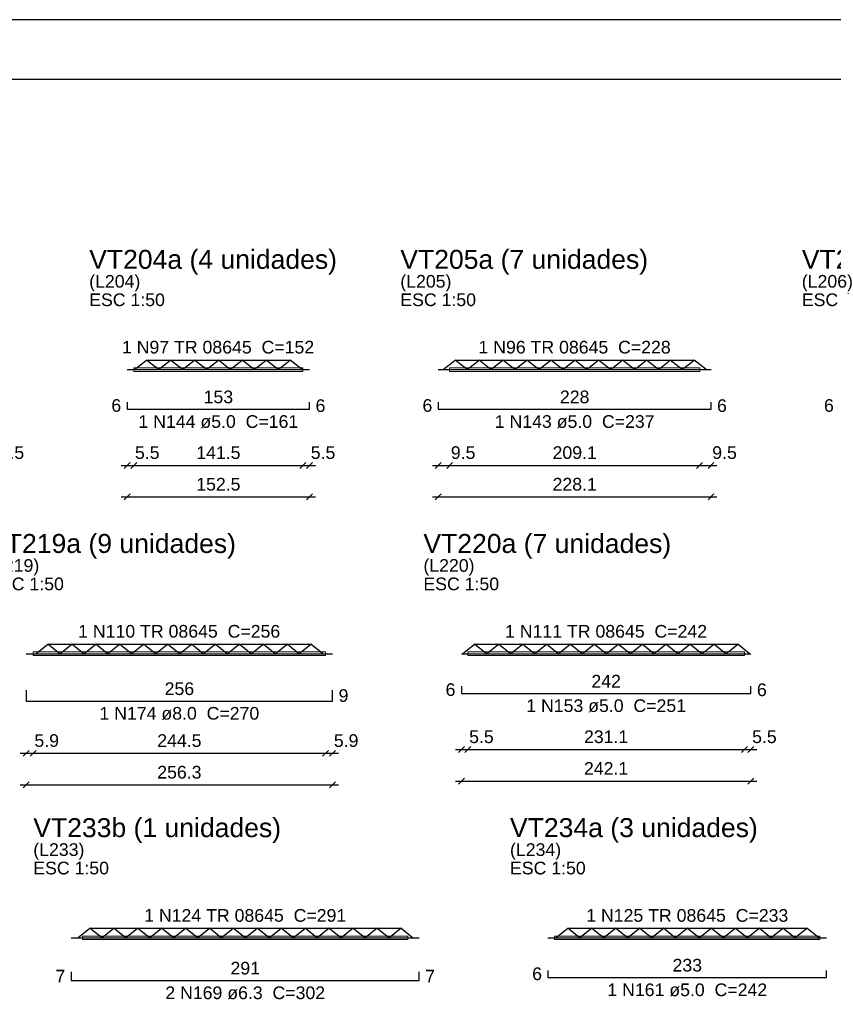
# Model space of a CAD drawing. Header units: millimetres. Extents: x 0 to 119, y 0 to 84.
# Tile 12 of 23: x 24 to 38, y 68 to 84. Entities that reach past the tile are written whole.
import ezdxf

# ---------------------------------------------------------------- set-up
doc = ezdxf.new("R2010")
doc.units = ezdxf.units.MM
doc.header["$MEASUREMENT"] = 0
doc.linetypes.add('NULL', pattern=[0])
doc.layers.get('0').update_dxf_attribs({"lineweight": 18})
for name, color, linetype, lineweight in [('Descrição da armadura', 7, 'Continuous', 0), ('DT-Armadura positiva', 2, 'Continuous', 30), ('DT-Cotas', 9, 'Continuous', 5), ('DT-Forma', 5, 'Continuous', 5), ('DT-Título', 3, 'Continuous', 20), ('Textos armaduras', 7, 'Continuous', 0)]:
    doc.layers.add(name, color=color, linetype=linetype, lineweight=lineweight)
doc.layers.add('SEDUC_MARF', color=1, linetype='Continuous')
doc.layers.add('SEDUC_MARGG', color=7, linetype='Continuous')
doc.styles.add('Arial', font='txt')
doc.dimstyles.new('UM_50.000000', dxfattribs={"dimtxt": 0.18, "dimasz": 0.1, "dimexe": 0.1, "dimexo": 0.2, "dimgap": 0, "dimtad": 1, "dimtih": 1, "dimtoh": 1, "dimdec": 1, "dimlfac": 50, "dimzin": 0, "dimdsep": 46, "dimtxsty": 'Standard', "dimcen": 0.09, "dimdle": 0.1, "dimadec": 1, "dimazin": 2, "dimtfac": 1, "dimtdec": 4, "dimtofl": 0, "dimtmove": 0, "dimatfit": 3, "dimfxl": 1, "dimtolj": 1, "dimarcsym": 0})

# ---------------------------------------------------------------- blocks, each defined once
blk = doc.blocks.new('_Oblique')
at = {"color": 0, "linetype": 'ByBlock', "lineweight": -2}
blk.add_line((-0.5, -0.5), (0.5, 0.5), dxfattribs=at)
blk = doc.blocks.new('*D17')
at = {"layer": 'Defpoints', "color": 0}
for p in [(23.446, 76.643), (23.636, 76.643), (23.636, 76.643)]:
    blk.add_point(p, dxfattribs=at)
at = {"layer": 'DT-Cotas', "color": 0, "lineweight": -2}
blk.add_line((23.346, 76.643), (23.736, 76.643), dxfattribs=at)
at = {"layer": 'DT-Cotas', "color": 0, "lineweight": -2, "xscale": 0.1, "yscale": 0.1, "zscale": 0.1, "rotation": 180}
blk.add_blockref('_Oblique', (23.446, 76.643), dxfattribs=at)
at = {"layer": 'DT-Cotas', "color": 0, "lineweight": -2, "xscale": 0.1, "yscale": 0.1, "zscale": 0.1}
blk.add_blockref('_Oblique', (23.636, 76.643), dxfattribs=at)
at = {"layer": 'DT-Cotas', "color": 7, "insert": (23.862, 76.855), "char_height": 0.2118, "attachment_point": 5, "rotation": 0.0057, "style": 'Arial'}
blk.add_mtext('\\A1;9.5', dxfattribs=at)
blk = doc.blocks.new('*D18')
at = {"layer": 'Defpoints', "color": 0}
for p in [(25.79, 76.114), (28.84, 76.114), (28.84, 76.114)]:
    blk.add_point(p, dxfattribs=at)
at = {"layer": 'DT-Cotas', "color": 0, "lineweight": -2}
blk.add_line((25.69, 76.114), (28.94, 76.114), dxfattribs=at)
at = {"layer": 'DT-Cotas', "color": 0, "lineweight": -2, "xscale": 0.1, "yscale": 0.1, "zscale": 0.1, "rotation": 180}
blk.add_blockref('_Oblique', (25.79, 76.114), dxfattribs=at)
at = {"layer": 'DT-Cotas', "color": 0, "lineweight": -2, "xscale": 0.1, "yscale": 0.1, "zscale": 0.1}
blk.add_blockref('_Oblique', (28.84, 76.114), dxfattribs=at)
at = {"layer": 'DT-Cotas', "color": 7, "insert": (27.315, 76.326), "char_height": 0.2118, "attachment_point": 5, "rotation": 0.0057, "style": 'Arial'}
blk.add_mtext('\\A1;152.5', dxfattribs=at)
blk = doc.blocks.new('*D19')
at = {"layer": 'Defpoints', "color": 0}
for p in [(25.79, 76.643), (25.9, 76.643), (25.9, 76.643)]:
    blk.add_point(p, dxfattribs=at)
at = {"layer": 'DT-Cotas', "color": 0, "lineweight": -2}
blk.add_line((25.69, 76.643), (26, 76.643), dxfattribs=at)
at = {"layer": 'DT-Cotas', "color": 0, "lineweight": -2, "xscale": 0.1, "yscale": 0.1, "zscale": 0.1, "rotation": 180}
blk.add_blockref('_Oblique', (25.79, 76.643), dxfattribs=at)
at = {"layer": 'DT-Cotas', "color": 0, "lineweight": -2, "xscale": 0.1, "yscale": 0.1, "zscale": 0.1}
blk.add_blockref('_Oblique', (25.9, 76.643), dxfattribs=at)
at = {"layer": 'DT-Cotas', "color": 7, "insert": (26.126, 76.855), "char_height": 0.2118, "attachment_point": 5, "rotation": 0.0057, "style": 'Arial'}
blk.add_mtext('\\A1;5.5', dxfattribs=at)
blk = doc.blocks.new('*D20')
at = {"layer": 'Defpoints', "color": 0}
for p in [(25.9, 76.643), (28.73, 76.643), (28.73, 76.643)]:
    blk.add_point(p, dxfattribs=at)
at = {"layer": 'DT-Cotas', "color": 0, "lineweight": -2}
blk.add_line((25.8, 76.643), (28.83, 76.643), dxfattribs=at)
at = {"layer": 'DT-Cotas', "color": 0, "lineweight": -2, "xscale": 0.1, "yscale": 0.1, "zscale": 0.1, "rotation": 180}
blk.add_blockref('_Oblique', (25.9, 76.643), dxfattribs=at)
at = {"layer": 'DT-Cotas', "color": 0, "lineweight": -2, "xscale": 0.1, "yscale": 0.1, "zscale": 0.1}
blk.add_blockref('_Oblique', (28.73, 76.643), dxfattribs=at)
at = {"layer": 'DT-Cotas', "color": 7, "insert": (27.315, 76.855), "char_height": 0.2118, "attachment_point": 5, "rotation": 0.0057, "style": 'Arial'}
blk.add_mtext('\\A1;141.5', dxfattribs=at)
blk = doc.blocks.new('*D21')
at = {"layer": 'Defpoints', "color": 0}
for p in [(28.73, 76.643), (28.84, 76.643), (28.84, 76.643)]:
    blk.add_point(p, dxfattribs=at)
at = {"layer": 'DT-Cotas', "color": 0, "lineweight": -2}
blk.add_line((28.63, 76.643), (28.94, 76.643), dxfattribs=at)
at = {"layer": 'DT-Cotas', "color": 0, "lineweight": -2, "xscale": 0.1, "yscale": 0.1, "zscale": 0.1, "rotation": 180}
blk.add_blockref('_Oblique', (28.73, 76.643), dxfattribs=at)
at = {"layer": 'DT-Cotas', "color": 0, "lineweight": -2, "xscale": 0.1, "yscale": 0.1, "zscale": 0.1}
blk.add_blockref('_Oblique', (28.84, 76.643), dxfattribs=at)
at = {"layer": 'DT-Cotas', "color": 7, "insert": (29.066, 76.855), "char_height": 0.2118, "attachment_point": 5, "rotation": 0.0057, "style": 'Arial'}
blk.add_mtext('\\A1;5.5', dxfattribs=at)
blk = doc.blocks.new('*D22')
at = {"layer": 'Defpoints', "color": 0}
for p in [(30.994, 76.114), (35.555, 76.114), (35.555, 76.114)]:
    blk.add_point(p, dxfattribs=at)
at = {"layer": 'DT-Cotas', "color": 0, "lineweight": -2}
blk.add_line((30.894, 76.114), (35.655, 76.114), dxfattribs=at)
at = {"layer": 'DT-Cotas', "color": 0, "lineweight": -2, "xscale": 0.1, "yscale": 0.1, "zscale": 0.1, "rotation": 180}
blk.add_blockref('_Oblique', (30.994, 76.114), dxfattribs=at)
at = {"layer": 'DT-Cotas', "color": 0, "lineweight": -2, "xscale": 0.1, "yscale": 0.1, "zscale": 0.1}
blk.add_blockref('_Oblique', (35.555, 76.114), dxfattribs=at)
at = {"layer": 'DT-Cotas', "color": 7, "insert": (33.275, 76.326), "char_height": 0.2118, "attachment_point": 5, "rotation": 0.0057, "style": 'Arial'}
blk.add_mtext('\\A1;228.1', dxfattribs=at)
blk = doc.blocks.new('*D23')
at = {"layer": 'Defpoints', "color": 0}
for p in [(30.994, 76.643), (31.184, 76.643), (31.184, 76.643)]:
    blk.add_point(p, dxfattribs=at)
at = {"layer": 'DT-Cotas', "color": 0, "lineweight": -2}
blk.add_line((30.894, 76.643), (31.284, 76.643), dxfattribs=at)
at = {"layer": 'DT-Cotas', "color": 0, "lineweight": -2, "xscale": 0.1, "yscale": 0.1, "zscale": 0.1, "rotation": 180}
blk.add_blockref('_Oblique', (30.994, 76.643), dxfattribs=at)
at = {"layer": 'DT-Cotas', "color": 0, "lineweight": -2, "xscale": 0.1, "yscale": 0.1, "zscale": 0.1}
blk.add_blockref('_Oblique', (31.184, 76.643), dxfattribs=at)
at = {"layer": 'DT-Cotas', "color": 7, "insert": (31.409, 76.855), "char_height": 0.2118, "attachment_point": 5, "rotation": 0.0057, "style": 'Arial'}
blk.add_mtext('\\A1;9.5', dxfattribs=at)
blk = doc.blocks.new('*D24')
at = {"layer": 'Defpoints', "color": 0}
for p in [(31.184, 76.643), (35.365, 76.643), (35.365, 76.643)]:
    blk.add_point(p, dxfattribs=at)
at = {"layer": 'DT-Cotas', "color": 0, "lineweight": -2}
blk.add_line((31.084, 76.643), (35.465, 76.643), dxfattribs=at)
at = {"layer": 'DT-Cotas', "color": 0, "lineweight": -2, "xscale": 0.1, "yscale": 0.1, "zscale": 0.1, "rotation": 180}
blk.add_blockref('_Oblique', (31.184, 76.643), dxfattribs=at)
at = {"layer": 'DT-Cotas', "color": 0, "lineweight": -2, "xscale": 0.1, "yscale": 0.1, "zscale": 0.1}
blk.add_blockref('_Oblique', (35.365, 76.643), dxfattribs=at)
at = {"layer": 'DT-Cotas', "color": 7, "insert": (33.275, 76.855), "char_height": 0.2118, "attachment_point": 5, "rotation": 0.0057, "style": 'Arial'}
blk.add_mtext('\\A1;209.1', dxfattribs=at)
blk = doc.blocks.new('*D25')
at = {"layer": 'Defpoints', "color": 0}
for p in [(35.365, 76.643), (35.555, 76.643), (35.555, 76.643)]:
    blk.add_point(p, dxfattribs=at)
at = {"layer": 'DT-Cotas', "color": 0, "lineweight": -2}
blk.add_line((35.265, 76.643), (35.655, 76.643), dxfattribs=at)
at = {"layer": 'DT-Cotas', "color": 0, "lineweight": -2, "xscale": 0.1, "yscale": 0.1, "zscale": 0.1, "rotation": 180}
blk.add_blockref('_Oblique', (35.365, 76.643), dxfattribs=at)
at = {"layer": 'DT-Cotas', "color": 0, "lineweight": -2, "xscale": 0.1, "yscale": 0.1, "zscale": 0.1}
blk.add_blockref('_Oblique', (35.555, 76.643), dxfattribs=at)
at = {"layer": 'DT-Cotas', "color": 7, "insert": (35.781, 76.855), "char_height": 0.2118, "attachment_point": 5, "rotation": 0.0057, "style": 'Arial'}
blk.add_mtext('\\A1;9.5', dxfattribs=at)
blk = doc.blocks.new('*D82')
at = {"layer": 'Defpoints', "color": 0}
for p in [(24.1, 71.296), (29.226, 71.296), (29.226, 71.296)]:
    blk.add_point(p, dxfattribs=at)
at = {"layer": 'DT-Cotas', "color": 0, "lineweight": -2}
blk.add_line((24, 71.296), (29.326, 71.296), dxfattribs=at)
at = {"layer": 'DT-Cotas', "color": 0, "lineweight": -2, "xscale": 0.1, "yscale": 0.1, "zscale": 0.1, "rotation": 180}
blk.add_blockref('_Oblique', (24.1, 71.296), dxfattribs=at)
at = {"layer": 'DT-Cotas', "color": 0, "lineweight": -2, "xscale": 0.1, "yscale": 0.1, "zscale": 0.1}
blk.add_blockref('_Oblique', (29.226, 71.296), dxfattribs=at)
at = {"layer": 'DT-Cotas', "color": 7, "insert": (26.663, 71.508), "char_height": 0.2118, "attachment_point": 5, "rotation": 0.0057, "style": 'Arial'}
blk.add_mtext('\\A1;256.3', dxfattribs=at)
blk = doc.blocks.new('*D83')
at = {"layer": 'Defpoints', "color": 0}
for p in [(24.1, 71.825), (24.218, 71.825), (24.218, 71.825)]:
    blk.add_point(p, dxfattribs=at)
at = {"layer": 'DT-Cotas', "color": 0, "lineweight": -2}
blk.add_line((24, 71.825), (24.318, 71.825), dxfattribs=at)
at = {"layer": 'DT-Cotas', "color": 0, "lineweight": -2, "xscale": 0.1, "yscale": 0.1, "zscale": 0.1, "rotation": 180}
blk.add_blockref('_Oblique', (24.1, 71.825), dxfattribs=at)
at = {"layer": 'DT-Cotas', "color": 0, "lineweight": -2, "xscale": 0.1, "yscale": 0.1, "zscale": 0.1}
blk.add_blockref('_Oblique', (24.218, 71.825), dxfattribs=at)
at = {"layer": 'DT-Cotas', "color": 7, "insert": (24.444, 72.037), "char_height": 0.2118, "attachment_point": 5, "rotation": 0.0057, "style": 'Arial'}
blk.add_mtext('\\A1;5.9', dxfattribs=at)
blk = doc.blocks.new('*D84')
at = {"layer": 'Defpoints', "color": 0}
for p in [(24.218, 71.825), (29.108, 71.825), (29.108, 71.825)]:
    blk.add_point(p, dxfattribs=at)
at = {"layer": 'DT-Cotas', "color": 0, "lineweight": -2}
blk.add_line((24.118, 71.825), (29.208, 71.825), dxfattribs=at)
at = {"layer": 'DT-Cotas', "color": 0, "lineweight": -2, "xscale": 0.1, "yscale": 0.1, "zscale": 0.1, "rotation": 180}
blk.add_blockref('_Oblique', (24.218, 71.825), dxfattribs=at)
at = {"layer": 'DT-Cotas', "color": 0, "lineweight": -2, "xscale": 0.1, "yscale": 0.1, "zscale": 0.1}
blk.add_blockref('_Oblique', (29.108, 71.825), dxfattribs=at)
at = {"layer": 'DT-Cotas', "color": 7, "insert": (26.663, 72.037), "char_height": 0.2118, "attachment_point": 5, "rotation": 0.0057, "style": 'Arial'}
blk.add_mtext('\\A1;244.5', dxfattribs=at)
blk = doc.blocks.new('*D85')
at = {"layer": 'Defpoints', "color": 0}
for p in [(29.108, 71.825), (29.226, 71.825), (29.226, 71.825)]:
    blk.add_point(p, dxfattribs=at)
at = {"layer": 'DT-Cotas', "color": 0, "lineweight": -2}
blk.add_line((29.008, 71.825), (29.326, 71.825), dxfattribs=at)
at = {"layer": 'DT-Cotas', "color": 0, "lineweight": -2, "xscale": 0.1, "yscale": 0.1, "zscale": 0.1, "rotation": 180}
blk.add_blockref('_Oblique', (29.108, 71.825), dxfattribs=at)
at = {"layer": 'DT-Cotas', "color": 0, "lineweight": -2, "xscale": 0.1, "yscale": 0.1, "zscale": 0.1}
blk.add_blockref('_Oblique', (29.226, 71.825), dxfattribs=at)
at = {"layer": 'DT-Cotas', "color": 7, "insert": (29.452, 72.037), "char_height": 0.2118, "attachment_point": 5, "rotation": 0.0057, "style": 'Arial'}
blk.add_mtext('\\A1;5.9', dxfattribs=at)
blk = doc.blocks.new('*D86')
at = {"layer": 'Defpoints', "color": 0}
for p in [(31.38, 71.36), (36.223, 71.36), (36.223, 71.36)]:
    blk.add_point(p, dxfattribs=at)
at = {"layer": 'DT-Cotas', "color": 0, "lineweight": -2}
blk.add_line((31.28, 71.36), (36.323, 71.36), dxfattribs=at)
at = {"layer": 'DT-Cotas', "color": 0, "lineweight": -2, "xscale": 0.1, "yscale": 0.1, "zscale": 0.1, "rotation": 180}
blk.add_blockref('_Oblique', (31.38, 71.36), dxfattribs=at)
at = {"layer": 'DT-Cotas', "color": 0, "lineweight": -2, "xscale": 0.1, "yscale": 0.1, "zscale": 0.1}
blk.add_blockref('_Oblique', (36.223, 71.36), dxfattribs=at)
at = {"layer": 'DT-Cotas', "color": 7, "insert": (33.801, 71.572), "char_height": 0.2118, "attachment_point": 5, "rotation": 0.0057, "style": 'Arial'}
blk.add_mtext('\\A1;242.1', dxfattribs=at)
blk = doc.blocks.new('*D87')
at = {"layer": 'Defpoints', "color": 0}
for p in [(31.38, 71.889), (31.49, 71.889), (31.49, 71.889)]:
    blk.add_point(p, dxfattribs=at)
at = {"layer": 'DT-Cotas', "color": 0, "lineweight": -2}
blk.add_line((31.28, 71.889), (31.59, 71.889), dxfattribs=at)
at = {"layer": 'DT-Cotas', "color": 0, "lineweight": -2, "xscale": 0.1, "yscale": 0.1, "zscale": 0.1, "rotation": 180}
blk.add_blockref('_Oblique', (31.38, 71.889), dxfattribs=at)
at = {"layer": 'DT-Cotas', "color": 0, "lineweight": -2, "xscale": 0.1, "yscale": 0.1, "zscale": 0.1}
blk.add_blockref('_Oblique', (31.49, 71.889), dxfattribs=at)
at = {"layer": 'DT-Cotas', "color": 7, "insert": (31.715, 72.101), "char_height": 0.2118, "attachment_point": 5, "rotation": 0.0057, "style": 'Arial'}
blk.add_mtext('\\A1;5.5', dxfattribs=at)
blk = doc.blocks.new('*D88')
at = {"layer": 'Defpoints', "color": 0}
for p in [(31.49, 71.889), (36.113, 71.889), (36.113, 71.889)]:
    blk.add_point(p, dxfattribs=at)
at = {"layer": 'DT-Cotas', "color": 0, "lineweight": -2}
blk.add_line((31.39, 71.889), (36.213, 71.889), dxfattribs=at)
at = {"layer": 'DT-Cotas', "color": 0, "lineweight": -2, "xscale": 0.1, "yscale": 0.1, "zscale": 0.1, "rotation": 180}
blk.add_blockref('_Oblique', (31.49, 71.889), dxfattribs=at)
at = {"layer": 'DT-Cotas', "color": 0, "lineweight": -2, "xscale": 0.1, "yscale": 0.1, "zscale": 0.1}
blk.add_blockref('_Oblique', (36.113, 71.889), dxfattribs=at)
at = {"layer": 'DT-Cotas', "color": 7, "insert": (33.801, 72.101), "char_height": 0.2118, "attachment_point": 5, "rotation": 0.0057, "style": 'Arial'}
blk.add_mtext('\\A1;231.1', dxfattribs=at)
blk = doc.blocks.new('*D89')
at = {"layer": 'Defpoints', "color": 0}
for p in [(36.113, 71.889), (36.223, 71.889), (36.223, 71.889)]:
    blk.add_point(p, dxfattribs=at)
at = {"layer": 'DT-Cotas', "color": 0, "lineweight": -2}
blk.add_line((36.013, 71.889), (36.323, 71.889), dxfattribs=at)
at = {"layer": 'DT-Cotas', "color": 0, "lineweight": -2, "xscale": 0.1, "yscale": 0.1, "zscale": 0.1, "rotation": 180}
blk.add_blockref('_Oblique', (36.113, 71.889), dxfattribs=at)
at = {"layer": 'DT-Cotas', "color": 0, "lineweight": -2, "xscale": 0.1, "yscale": 0.1, "zscale": 0.1}
blk.add_blockref('_Oblique', (36.223, 71.889), dxfattribs=at)
at = {"layer": 'DT-Cotas', "color": 7, "insert": (36.448, 72.101), "char_height": 0.2118, "attachment_point": 5, "rotation": 0.0057, "style": 'Arial'}
blk.add_mtext('\\A1;5.5', dxfattribs=at)

msp = doc.modelspace()

# ---------------------------------------------------------------- linework, layer by layer
at = {"layer": 'DT-Armadura positiva'}
for p, q in [((25.9151, 78.246), (26.1151, 78.406)), ((26.3151, 78.246), (26.1151, 78.406)), ((26.1151, 78.406), (28.5151, 78.406)), ((26.3151, 78.246), (26.5151, 78.406)), ((26.7151, 78.246), (26.5151, 78.406)), ((26.7151, 78.246), (26.9151, 78.406)), ((27.1151, 78.246), (26.9151, 78.406)), ((27.1151, 78.246), (27.3151, 78.406)), ((27.5151, 78.246), (27.3151, 78.406)), ((27.5151, 78.246), (27.7151, 78.406)), ((27.9151, 78.246), (27.7151, 78.406)), ((27.9151, 78.246), (28.1151, 78.406)), ((28.3151, 78.246), (28.1151, 78.406)), ((28.3151, 78.246), (28.5151, 78.406)), ((28.7151, 78.246), (28.5151, 78.406)), ((31.0746, 78.246), (31.2746, 78.406)), ((31.4746, 78.246), (31.2746, 78.406)), ((31.2746, 78.406), (35.2746, 78.406)), ((31.4746, 78.246), (31.6746, 78.406)), ((31.8746, 78.246), (31.6746, 78.406)), ((31.8746, 78.246), (32.0746, 78.406)), ((32.2746, 78.246), (32.0746, 78.406)), ((32.2746, 78.246), (32.4746, 78.406)), ((32.6746, 78.246), (32.4746, 78.406)), ((32.6746, 78.246), (32.8746, 78.406)), ((33.0746, 78.246), (32.8746, 78.406)), ((33.0746, 78.246), (33.2746, 78.406)), ((33.4746, 78.246), (33.2746, 78.406)), ((33.4746, 78.246), (33.6746, 78.406)), ((33.8746, 78.246), (33.6746, 78.406)), ((33.8746, 78.246), (34.0746, 78.406)), ((34.2746, 78.246), (34.0746, 78.406)), ((34.2746, 78.246), (34.4746, 78.406)), ((34.6746, 78.246), (34.4746, 78.406)), ((34.6746, 78.246), (34.8746, 78.406)), ((35.0746, 78.246), (34.8746, 78.406)), ((35.0746, 78.246), (35.2746, 78.406)), ((35.4746, 78.246), (35.2746, 78.406)), ((25.7901, 78.246), (28.8401, 78.246)), ((30.9937, 78.246), (35.5555, 78.246)), ((24.2632, 73.4918), (24.4632, 73.6518)), ((24.6632, 73.4918), (24.4632, 73.6518)), ((24.4632, 73.6518), (28.8632, 73.6518)), ((24.6632, 73.4918), (24.8632, 73.6518)), ((25.0632, 73.4918), (24.8632, 73.6518)), ((25.0632, 73.4918), (25.2632, 73.6518)), ((25.4632, 73.4918), (25.2632, 73.6518)), ((25.4632, 73.4918), (25.6632, 73.6518)), ((25.8632, 73.4918), (25.6632, 73.6518)), ((25.8632, 73.4918), (26.0632, 73.6518)), ((26.2632, 73.4918), (26.0632, 73.6518)), ((26.2632, 73.4918), (26.4632, 73.6518)), ((26.6632, 73.4918), (26.4632, 73.6518)), ((26.6632, 73.4918), (26.8632, 73.6518)), ((27.0632, 73.4918), (26.8632, 73.6518)), ((27.0632, 73.4918), (27.2632, 73.6518)), ((27.4632, 73.4918), (27.2632, 73.6518)), ((27.4632, 73.4918), (27.6632, 73.6518)), ((27.8632, 73.4918), (27.6632, 73.6518)), ((27.8632, 73.4918), (28.0632, 73.6518)), ((28.2632, 73.4918), (28.0632, 73.6518)), ((28.2632, 73.4918), (28.4632, 73.6518)), ((28.6632, 73.4918), (28.4632, 73.6518)), ((28.6632, 73.4918), (28.8632, 73.6518)), ((29.0632, 73.4918), (28.8632, 73.6518)), ((31.4013, 73.4918), (31.6013, 73.6518)), ((31.8013, 73.4918), (31.6013, 73.6518)), ((31.6013, 73.6518), (36.0013, 73.6518)), ((31.8013, 73.4918), (32.0013, 73.6518)), ((32.2013, 73.4918), (32.0013, 73.6518)), ((32.2013, 73.4918), (32.4013, 73.6518)), ((32.6013, 73.4918), (32.4013, 73.6518)), ((32.6013, 73.4918), (32.8013, 73.6518)), ((33.0013, 73.4918), (32.8013, 73.6518)), ((33.0013, 73.4918), (33.2013, 73.6518)), ((33.4013, 73.4918), (33.2013, 73.6518)), ((33.4013, 73.4918), (33.6013, 73.6518)), ((33.8013, 73.4918), (33.6013, 73.6518)), ((33.8013, 73.4918), (34.0013, 73.6518)), ((34.2013, 73.4918), (34.0013, 73.6518)), ((34.2013, 73.4918), (34.4013, 73.6518)), ((34.6013, 73.4918), (34.4013, 73.6518)), ((34.6013, 73.4918), (34.8013, 73.6518)), ((35.0013, 73.4918), (34.8013, 73.6518)), ((35.0013, 73.4918), (35.2013, 73.6518)), ((35.4013, 73.4918), (35.2013, 73.6518)), ((35.4013, 73.4918), (35.6013, 73.6518)), ((35.8013, 73.4918), (35.6013, 73.6518)), ((35.8013, 73.4918), (36.0013, 73.6518)), ((36.2013, 73.4918), (36.0013, 73.6518)), ((24.1002, 73.4918), (29.2262, 73.4918)), ((31.3798, 73.4918), (36.2228, 73.4918)), ((24.9647, 68.7376), (25.1647, 68.8976)), ((25.3647, 68.7376), (25.1647, 68.8976)), ((25.1647, 68.8976), (30.3647, 68.8976)), ((25.3647, 68.7376), (25.5647, 68.8976)), ((25.7647, 68.7376), (25.5647, 68.8976)), ((25.7647, 68.7376), (25.9647, 68.8976)), ((26.1647, 68.7376), (25.9647, 68.8976)), ((26.1647, 68.7376), (26.3647, 68.8976)), ((26.5647, 68.7376), (26.3647, 68.8976)), ((26.5647, 68.7376), (26.7647, 68.8976)), ((26.9647, 68.7376), (26.7647, 68.8976)), ((26.9647, 68.7376), (27.1647, 68.8976)), ((27.3647, 68.7376), (27.1647, 68.8976)), ((27.3647, 68.7376), (27.5647, 68.8976)), ((27.7647, 68.7376), (27.5647, 68.8976)), ((27.7647, 68.7376), (27.9647, 68.8976)), ((28.1647, 68.7376), (27.9647, 68.8976)), ((28.1647, 68.7376), (28.3647, 68.8976)), ((28.5647, 68.7376), (28.3647, 68.8976)), ((28.5647, 68.7376), (28.7647, 68.8976)), ((28.9647, 68.7376), (28.7647, 68.8976)), ((28.9647, 68.7376), (29.1647, 68.8976)), ((29.3647, 68.7376), (29.1647, 68.8976)), ((29.3647, 68.7376), (29.5647, 68.8976)), ((29.7647, 68.7376), (29.5647, 68.8976)), ((29.7647, 68.7376), (29.9647, 68.8976)), ((30.1647, 68.7376), (29.9647, 68.8976)), ((30.1647, 68.7376), (30.3647, 68.8976)), ((30.5647, 68.7376), (30.3647, 68.8976)), ((32.9581, 68.7376), (33.1581, 68.8976)), ((33.3581, 68.7376), (33.1581, 68.8976)), ((33.1581, 68.8976), (37.1581, 68.8976)), ((33.3581, 68.7376), (33.5581, 68.8976)), ((33.7581, 68.7376), (33.5581, 68.8976)), ((33.7581, 68.7376), (33.9581, 68.8976)), ((34.1581, 68.7376), (33.9581, 68.8976)), ((34.1581, 68.7376), (34.3581, 68.8976)), ((34.5581, 68.7376), (34.3581, 68.8976)), ((34.5581, 68.7376), (34.7581, 68.8976)), ((34.9581, 68.7376), (34.7581, 68.8976)), ((34.9581, 68.7376), (35.1581, 68.8976)), ((35.3581, 68.7376), (35.1581, 68.8976)), ((35.3581, 68.7376), (35.5581, 68.8976)), ((35.7581, 68.7376), (35.5581, 68.8976)), ((35.7581, 68.7376), (35.9581, 68.8976)), ((36.1581, 68.7376), (35.9581, 68.8976)), ((36.1581, 68.7376), (36.3581, 68.8976)), ((36.5581, 68.7376), (36.3581, 68.8976)), ((36.5581, 68.7376), (36.7581, 68.8976)), ((36.9581, 68.7376), (36.7581, 68.8976)), ((36.9581, 68.7376), (37.1581, 68.8976)), ((37.3581, 68.7376), (37.1581, 68.8976)), ((24.8547, 68.7376), (30.6747, 68.7376)), ((32.8283, 68.7376), (37.4879, 68.7376))]:
    msp.add_line(p, q, dxfattribs=at)
for points in [[(25.7901, 77.7024), (25.7901, 77.5824), (28.8401, 77.5824), (28.8401, 77.7024)], [(30.9937, 77.7024), (30.9937, 77.5824), (35.5555, 77.5824), (35.5555, 77.7024)], [(24.1002, 72.8842), (24.1002, 72.7002), (29.2262, 72.7002), (29.2262, 72.8842)], [(31.3798, 72.9482), (31.3798, 72.8282), (36.2228, 72.8282), (36.2228, 72.9482)], [(24.8547, 68.1691), (24.8547, 68.0242), (30.6747, 68.0242), (30.6747, 68.1691)], [(32.8283, 68.194), (32.8283, 68.074), (37.4879, 68.074), (37.4879, 68.194)]]:
    msp.add_lwpolyline(points, dxfattribs=at)
at = {"layer": 'DT-Forma'}
for points in [[(25.9001, 78.216), (25.9001, 78.276), (28.7301, 78.276), (28.7301, 78.216), (25.9001, 78.216)], [(31.1837, 78.216), (31.1837, 78.276), (35.3655, 78.276), (35.3655, 78.216), (31.1837, 78.216)], [(24.2182, 73.4618), (24.2182, 73.5218), (29.1082, 73.5218), (29.1082, 73.4618), (24.2182, 73.4618)], [(31.4898, 73.4618), (31.4898, 73.5218), (36.1128, 73.5218), (36.1128, 73.4618), (31.4898, 73.4618)], [(25.0447, 68.7076), (25.0447, 68.7676), (30.4847, 68.7676), (30.4847, 68.7076), (25.0447, 68.7076)], [(32.9383, 68.7076), (32.9383, 68.7676), (37.3779, 68.7676), (37.3779, 68.7076), (32.9383, 68.7076)]]:
    msp.add_lwpolyline(points, close=True, dxfattribs=at)
at = {"layer": 'SEDUC_MARF'}
msp.add_lwpolyline([(118.9, 84.1), (0, 84.1), (0, 0), (118.9, 0)], close=True, dxfattribs=at)
at = {"layer": 'SEDUC_MARGG'}
msp.add_lwpolyline([(2.5, 1), (117.9, 1), (117.9, 83.1), (2.5, 83.1), (2.5, 1)], dxfattribs=at)

# ---------------------------------------------------------------- texts
at = {"layer": 'Descrição da armadura', "linetype": 'NULL', "char_height": 0.2118, "attachment_point": 8, "line_spacing_factor": 0.9, "style": 'Arial'}
for s, insert, width in [('1 N97 TR 08645  C=152', (27.3097, 78.5119), 6.303535), ('1 N96 TR 08645  C=228', (33.2733, 78.5119), 6.303535), ('1 N144 ø5.0  C=161', (27.3147, 77.2649), 5.239541), ('1 N143 ø5.0  C=237', (33.2743, 77.2649), 5.239541), ('1 N110 TR 08645  C=256', (26.6598, 73.7577), 6.626104), ('1 N111 TR 08645  C=242', (33.7994, 73.7577), 6.626104), ('1 N174 ø8.0  C=270', (26.6628, 72.3827), 5.239541), ('1 N153 ø5.0  C=251', (33.8014, 72.5107), 5.239541), ('1 N124 TR 08645  C=291', (27.7643, 69.0036), 6.626104), ('1 N125 TR 08645  C=233', (35.1579, 69.0035), 6.626104), ('2 N169 ø6.3  C=302', (27.7643, 67.7066), 5.239541), ('1 N161 ø5.0  C=242', (35.1579, 67.7565), 5.239541)]:
    msp.add_mtext(s, dxfattribs=dict(at, insert=insert, width=width))
at = {"layer": 'DT-Título', "linetype": 'NULL', "attachment_point": 7, "line_spacing_factor": 0.798, "style": 'Arial'}
for s, insert, char_height, width in [('VT204a (4 unidades)', (25.1547, 79.836), 0.3177, 8.218633), ('VT205a (7 unidades)', (30.3583, 79.836), 0.3177, 8.218633), ('VT206a (7 unidades)', (37.0738, 79.836), 0.3177, 8.218633), ('(L204)', (25.1547, 79.553), 0.2118, 1.676562), ('(L205)', (30.3583, 79.553), 0.2118, 1.676562), ('(L206)', (37.0738, 79.553), 0.2118, 1.676562), ('ESC 1:50', (25.1547, 79.3049), 0.2118, 2.482559), ('ESC 1:50', (30.3583, 79.3049), 0.2118, 2.482559), ('ESC 1:50', (37.0738, 79.3049), 0.2118, 2.482559), ('VT219a (9 unidades)', (23.4648, 75.0818), 0.3177, 8.218633), ('VT220a (7 unidades)', (30.7444, 75.0818), 0.3177, 8.218633), ('(L219)', (23.4648, 74.7988), 0.2118, 1.676562), ('(L220)', (30.7444, 74.7988), 0.2118, 1.676562), ('ESC 1:50', (23.4648, 74.5507), 0.2118, 2.482559), ('ESC 1:50', (30.7444, 74.5507), 0.2118, 2.482559), ('VT233b (1 unidades)', (24.2193, 70.3267), 0.3177, 8.218633), ('VT234a (3 unidades)', (32.1929, 70.3276), 0.3177, 8.218633), ('(L233)', (24.2193, 70.0447), 0.2118, 1.676562), ('(L234)', (32.1929, 70.0446), 0.2118, 1.676562), ('ESC 1:50', (24.2193, 69.7966), 0.2118, 2.482559), ('ESC 1:50', (32.1929, 69.7965), 0.2118, 2.482559)]:
    msp.add_mtext(s, dxfattribs=dict(at, insert=insert, char_height=char_height, width=width))
at = {"layer": 'Textos armaduras', "linetype": 'NULL', "char_height": 0.2118, "line_spacing_factor": 0.9, "style": 'Arial'}
for s, insert, width, attachment_point in [('153', (27.3151, 77.6797), 1.367705, 8), ('228', (33.2746, 77.6797), 1.367705, 8), ('6', (25.6901, 77.5365), 0.722568, 9), ('6', (30.8937, 77.5365), 0.722568, 9), ('6', (37.6092, 77.5365), 0.722568, 9), ('6', (28.9401, 77.7483), 0.722568, 1), ('6', (35.6555, 77.7483), 0.722568, 1), ('242', (33.8013, 72.9255), 1.367705, 8), ('256', (26.6632, 72.7975), 1.367705, 8), ('6', (31.2798, 72.7823), 0.722568, 9), ('6', (36.3228, 72.9941), 0.722568, 1), ('9', (29.3262, 72.8981), 0.722568, 1), ('291', (27.7647, 68.1215), 1.367705, 8), ('233', (35.1581, 68.1713), 1.367705, 8), ('7', (24.7547, 67.9908), 0.722568, 9), ('6', (32.7283, 68.0281), 0.722568, 9), ('7', (30.7747, 68.2026), 0.722568, 1)]:
    msp.add_mtext(s, dxfattribs=dict(at, insert=insert, width=width, attachment_point=attachment_point))

# ---------------------------------------------------------------- dimensions: what is measured, and where the dimension line sits
at = {"layer": 'DT-Cotas'}
for base, p1, p2, picture, middle in [((23.6364, 76.6434), (23.4464, 76.6434), (23.6364, 76.6434), '*D17', (23.862, 76.8552)), ((25.9001, 76.6434), (25.7901, 76.6434), (25.9001, 76.6434), '*D19', (26.1257, 76.8552)), ((28.7301, 76.6434), (25.9001, 76.6434), (28.7301, 76.6434), '*D20', (27.3151, 76.8552)), ((28.8401, 76.6434), (28.7301, 76.6434), (28.8401, 76.6434), '*D21', (29.0656, 76.8552)), ((31.1837, 76.6434), (30.9937, 76.6434), (31.1837, 76.6434), '*D23', (31.4093, 76.8552)), ((35.3655, 76.6434), (31.1837, 76.6434), (35.3655, 76.6434), '*D24', (33.2746, 76.8552)), ((35.5555, 76.6434), (35.3655, 76.6434), (35.5555, 76.6434), '*D25', (35.7811, 76.8552)), ((28.8401, 76.1139), (25.7901, 76.1139), (28.8401, 76.1139), '*D18', (27.3151, 76.3257)), ((35.5555, 76.1139), (30.9937, 76.1139), (35.5555, 76.1139), '*D22', (33.2746, 76.3257)), ((24.2182, 71.8252), (24.1002, 71.8252), (24.2182, 71.8252), '*D83', (24.4437, 72.037)), ((29.1082, 71.8252), (24.2182, 71.8252), (29.1082, 71.8252), '*D84', (26.6632, 72.037)), ((29.2262, 71.8252), (29.1082, 71.8252), (29.2262, 71.8252), '*D85', (29.4517, 72.037)), ((31.4898, 71.8892), (31.3798, 71.8892), (31.4898, 71.8892), '*D87', (31.7154, 72.101)), ((36.11281, 71.88923), (31.48983, 71.88923), (36.11281, 71.88923), '*D88', (33.80132, 72.10103)), ((36.2228, 71.8892), (36.1128, 71.8892), (36.2228, 71.8892), '*D89', (36.4484, 72.101)), ((36.22281, 71.35973), (31.37983, 71.35973), (36.22281, 71.35973), '*D86', (33.80132, 71.57153)), ((29.2262, 71.2957), (24.1002, 71.2957), (29.2262, 71.2957), '*D82', (26.6632, 71.5075))]:
    dim = msp.add_linear_dim(base=base, p1=p1, p2=p2, dimstyle='UM_50.000000', override={"dimtxt": 0.2118, "dimasz": 0.1, "dimexe": 0.1, "dimexo": 0.2, "dimtad": 1, "dimtih": 0, "dimtoh": 0, "dimdec": 1, "dimlfac": 50, "dimzin": 8, "dimtxsty": 'Arial', "dimblk": 'Oblique', "dimblk1": 'Oblique', "dimblk2": 'Oblique', "dimsah": 1, "dimdle": 0.1, "dimse1": 1, "dimse2": 1, "dimclrt": 7, "dimadec": 1, "dimazin": 3, "dimtmove": 2, "dimldrblk": 'Oblique'}, dxfattribs=at)
    dim.commit()
    dim.dimension.update_dxf_attribs({"geometry": picture, "text_midpoint": middle, "dimtype": 160, "text_rotation": 0.00573})

doc.saveas('drawing.dxf')
